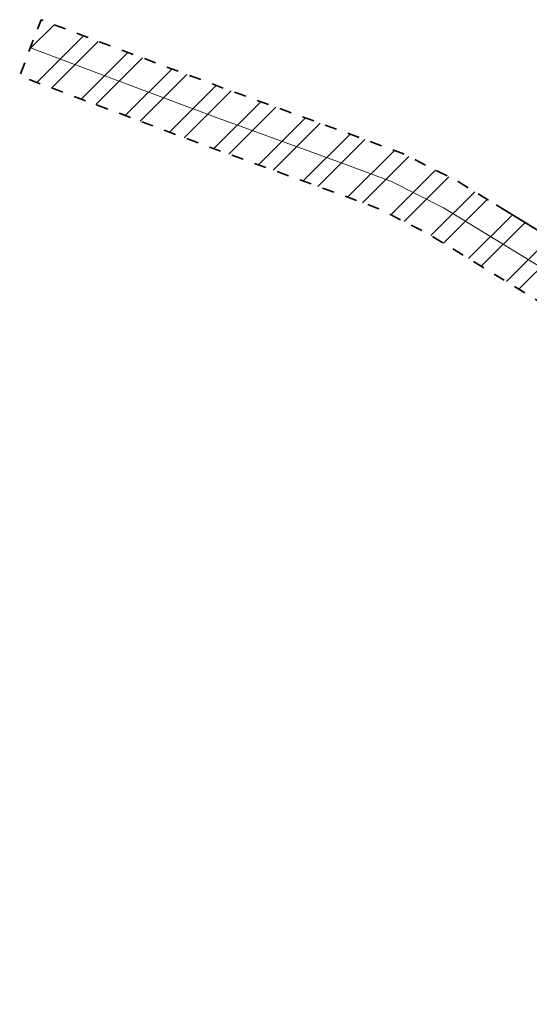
# Model space of a CAD drawing. Header units: metres. Extents: x 207669 to 209690, y 476021 to 477293.
# Tile 3 of 49: x 207692 to 207776, y 476962 to 477126. Entities that reach past the tile are written whole.
import ezdxf
from ezdxf.lldxf.tags import DXFTag

# ---------------------------------------------------------------- set-up
doc = ezdxf.new("R2010")
doc.units = ezdxf.units.M
doc.linetypes.add('NLCS-HIDDEN', pattern=[4, 2, -2])
doc.layers.add('B-OI-KL-BRANDSTOF_Orientatieverzoek_gasunieoost_0000541420-G', color=40, linetype='KL-BRANDSTOF-N', lineweight=18, true_color=0xffbf00)
doc.layers.add('B-OI-KL-VEILIGHEIDSZONE-G', color=252, linetype='NLCS-HIDDEN', lineweight=35)
doc.layers.add('N-WE-IE-TERREINAFSCHEIDING_KUNSTMATIG_HEKWERK_HOOG-G', color=210, linetype='IE-TERREINAFSCHEIDING-KUNSTMATIG', lineweight=35)
doc.styles.get("Standard").update_dxf_attribs({"font": 'isocp.shx'})
doc.linetypes.add('IE-TERREINAFSCHEIDING-KUNSTMATIG', pattern='A,4,[82,NLCS.shx,S=0.75,R=90,X=0,Y=0],4,-2', length=10)
tags = doc.linetypes.add('KL-BRANDSTOF-N', pattern='A,4,-0.5,[105,NLCS.SHX,S=0.5,R=0,X=0.75,Y=0],-2,4,-1,["B",Standard,S=1,R=0,X=-0.15,Y=-0.5],-1.5', length=13).pattern_tags.tags
tags[18] = DXFTag(74, 10)

# ---------------------------------------------------------------- blocks, each defined once
blk = doc.blocks.new('A$C78FE763D')
at = {"layer": 'B-OI-KL-VEILIGHEIDSZONE-G'}
h = blk.add_hatch(dxfattribs=at)
h.set_pattern_fill('ANSI32', color=256, scale=0.75)
h.set_pattern_definition([(45, (0, 0), (-5.051394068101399, 5.051394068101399), []), (45, (3.3675975, 0), (-5.051394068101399, 5.051394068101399), [])])
h.paths.add_polyline_path([(209050.9375881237, 476518.5396431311), (209043.125532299, 476518.8796438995), (209004.4717691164, 476520.7480644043), (208998.0385089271, 476520.8455989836), (208994.4349887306, 476520.9688748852), (208992.935653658, 476521.1809657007), (208987.1141704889, 476522.9398933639), (208984.2464321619, 476523.7645453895), (208982.2472676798, 476524.1575529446), (208961.5809573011, 476528.4629516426), (208946.5220461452, 476532.563855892), (208941.2051906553, 476533.782514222), (208903.1010240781, 476542.5168446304), (208854.3198681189, 476553.4830269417), (208805.5441397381, 476564.3659582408), (208756.842541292, 476575.5088327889), (208708.1580406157, 476586.8421821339), (208659.4445053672, 476597.9561975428), (208645.9421921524, 476601.2015875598), (208635.8122818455, 476603.0898383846), (208626.3864741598, 476604.9618731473), (208620.0089611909, 476606.6876323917), (208616.8738774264, 476607.6539789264), (208608.5085805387, 476607.3317409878), (208607.7147462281, 476607.388227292), (208593.7159588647, 476606.8106741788), (208573.1718238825, 476606.1685136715), (208551.5354744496, 476605.2313140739), (208514.8965904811, 476605.0346582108), (208505.7717838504, 476604.8736203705), (208485.9502657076, 476604.3007499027), (208475.047726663, 476604.1278963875), (208473.2836551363, 476604.2170161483), (208435.3275707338, 476609.0187374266), (208410.2766025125, 476612.2382755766), (208386.3403179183, 476615.1490799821), (208372.1225659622, 476616.7944344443), (208370.8679237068, 476617.0666386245), (208366.7919455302, 476618.1427362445), (208347.1206601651, 476622.9592522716), (208332.5732144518, 476626.4223583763), (208314.8127730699, 476630.7675542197), (208307.5733359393, 476632.8400167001), (208304.1866016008, 476633.9158244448), (208301.7785627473, 476634.9618108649), (208265.737801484, 476652.8223577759), (208252.2084358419, 476659.8116686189), (208236.1466094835, 476668.5299794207), (208217.2765463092, 476679.2130734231), (208211.238871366, 476682.4328276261), (208206.9135463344, 476684.6223727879), (208201.0043056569, 476689.0424139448), (208194.8743833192, 476694.0181090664), (208188.0278762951, 476699.6469287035), (208179.7819454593, 476706.5954438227), (208167.5172268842, 476716.7875479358), (208160.0162014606, 476723.1235963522), (208143.7253530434, 476737.7180011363), (208140.7841958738, 476740.296256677), (208137.2494930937, 476743.7516149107), (208127.3442713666, 476753.6668096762), (208117.6775741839, 476763.4073517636), (208110.7673497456, 476770.4858983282), (208107.1789824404, 476774.0473304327), (208073.4188309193, 476808.9680776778), (208037.0226775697, 476846.8302774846), (208005.6460867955, 476879.2423167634), (207982.4240652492, 476903.0248457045), (207966.6406611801, 476918.9412363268), (207943.1172987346, 476943.0761142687), (207919.053827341, 476967.866388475), (207894.2855795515, 476993.4698702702), (207890.7679384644, 476996.8277555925), (207867.5642186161, 477020.3765344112), (207844.3344498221, 477044.2101672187), (207827.8124503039, 477061.0787171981), (207816.9714566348, 477067.1797366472), (207812.3269095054, 477070.0203660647), (207810.1095525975, 477071.3769726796), (207764.5498415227, 477099.2176252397), (207755.4859131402, 477103.8493892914), (207745.7668134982, 477107.4289707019), (207725.8028753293, 477114.6722316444), (207702.275920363, 477123.4861027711), (207695.2540454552, 477126.1533678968), (207691.7030862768, 477116.8050691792), (207698.746329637, 477114.1296872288), (207722.3433746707, 477105.2895583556), (207742.3334365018, 477098.036819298), (207751.4683368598, 477094.6724007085), (207759.6604084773, 477090.4861647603), (207804.8906974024, 477062.8468173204), (207807.1093404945, 477061.4894239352), (207811.9087933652, 477058.5540533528), (207821.6657996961, 477053.0630728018), (207837.1818001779, 477037.2216227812), (207860.4220313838, 477013.3772555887), (207883.7523115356, 476989.7000344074), (207887.2366704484, 476986.3739197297), (207911.8724226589, 476960.9074015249), (207935.9489512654, 476936.1036757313), (207959.5095888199, 476911.9305536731), (207975.2961847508, 476896.0109442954), (207998.4761632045, 476872.2714732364), (208029.8255724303, 476839.8875125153), (208066.2194190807, 476802.0277123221), (208100.0612675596, 476767.0224595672), (208103.6669002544, 476763.4438916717), (208110.5506758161, 476756.3924382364), (208120.2579786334, 476746.6109803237), (208130.2167569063, 476736.6421750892), (208133.9880541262, 476732.9555333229), (208137.0928969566, 476730.2337888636), (208153.4520485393, 476715.5781936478), (208161.0950231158, 476709.1222420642), (208173.3643045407, 476698.9263461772), (208181.6303737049, 476691.9608612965), (208188.5478666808, 476686.2736809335), (208194.855944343, 476681.1533760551), (208201.6207036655, 476676.093417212), (208206.6273786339, 476673.5589623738), (208212.4597036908, 476670.4487165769), (208231.2976405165, 476659.7838105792), (208247.5278141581, 476650.9741213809), (208261.222448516, 476643.899432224), (208297.5636872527, 476625.889979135), (208300.6716483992, 476624.5399655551), (208304.6829140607, 476623.2657732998), (208312.2474769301, 476621.1002357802), (208330.2270355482, 476616.7014316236), (208344.7735898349, 476613.2385377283), (208364.3263044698, 476608.4510537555), (208368.5303262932, 476607.3411513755), (208370.4836840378, 476606.9173555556), (208385.1619320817, 476605.2187100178), (208409.0356474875, 476602.3155144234), (208434.0626792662, 476599.0990525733), (208472.4025948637, 476594.2487738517), (208474.874523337, 476594.1238936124), (208486.1739842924, 476594.3030400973), (208506.0044661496, 476594.8761696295), (208515.0116595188, 476595.035131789), (208551.7787755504, 476595.2324759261), (208573.5444261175, 476596.1752763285), (208594.0782911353, 476596.8171158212), (208607.5655037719, 476597.3735627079), (208608.3456694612, 476597.3180490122), (208615.5563725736, 476597.5958110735), (208617.2292888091, 476597.0801576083), (208624.1037758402, 476595.2199168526), (208633.9219681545, 476593.2699516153), (208643.8560578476, 476591.4182024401), (208657.1637446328, 476588.2195924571), (208705.9122093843, 476577.097607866), (208754.5937087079, 476565.764957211), (208803.3401102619, 476554.6118317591), (208852.1343818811, 476543.7247630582), (208900.8872259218, 476532.7649453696), (208938.9710593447, 476524.0352757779), (208944.0902038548, 476522.8619341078), (208959.2452926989, 476518.7348383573), (208980.2629823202, 476514.3562370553), (208981.8958178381, 476514.0352446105), (208984.2860795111, 476513.3478966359), (208990.776596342, 476511.3868242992), (208993.5612612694, 476510.9929151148), (208997.7917410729, 476510.8481910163), (209004.1544808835, 476510.7517255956), (209042.666717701, 476508.8901461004), (209050.5027740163, 476508.5491007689)])
at = {"layer": 'B-OI-KL-BRANDSTOF_Orientatieverzoek_gasunieoost_0000541420-G', "flags": 128}
blk.add_lwpolyline([(209050.72018107, 476513.54437195), (209042.896125, 476513.884895), (209004.313125, 476515.749895), (208997.915125, 476515.846895), (208993.998125, 476515.980895), (208991.856125, 476516.2838949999), (208985.700125, 476518.1438949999), (208983.071125, 476518.899895), (208981.255125, 476519.2568949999), (208960.413125, 476523.5988949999), (208945.306125, 476527.7128949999), (208940.088125, 476528.9088949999), (208901.994125, 476537.640895), (208853.227125, 476548.6038949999), (208804.442125, 476559.488895), (208755.718125, 476570.6368949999), (208707.035125, 476581.9698949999), (208658.304125, 476593.0878949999), (208644.899125, 476596.309895), (208634.867125, 476598.179895), (208625.245125, 476600.090895), (208618.619125, 476601.883895), (208616.215125, 476602.624895), (208608.427125, 476602.324895), (208607.640125, 476602.380895), (208593.897125, 476601.813895), (208573.358125, 476601.171895), (208551.657125, 476600.231895), (208514.954125, 476600.0348949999), (208505.888125, 476599.874895), (208486.062125, 476599.301895), (208474.961125, 476599.1258949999), (208472.843125, 476599.232895), (208434.695125, 476604.058895), (208409.656125, 476607.276895), (208385.751125, 476610.183895), (208371.303125, 476611.855895), (208369.699125, 476612.203895), (208365.559125, 476613.296895), (208345.947125, 476618.0988949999), (208331.400125, 476621.5618949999), (208313.530125, 476625.933895), (208306.128125, 476628.052895), (208302.429125, 476629.227895), (208299.671125, 476630.4258949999), (208263.480125, 476648.3608949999), (208249.868125, 476655.3928949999), (208233.722125, 476664.156895), (208214.868125, 476674.830895), (208208.933125, 476677.9958949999), (208204.267125, 476680.357895), (208197.930125, 476685.097895), (208191.711125, 476690.145895), (208184.829125, 476695.803895), (208176.573125, 476702.760895), (208164.306125, 476712.954895), (208156.734125, 476719.350895), (208140.409125, 476733.975895), (208137.386125, 476736.6258949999), (208133.733125, 476740.1968949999), (208123.801125, 476750.138895), (208114.114125, 476759.899895), (208107.217125, 476766.964895), (208103.620125, 476770.5348949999), (208069.819125, 476805.497895), (208033.424125, 476843.358895), (208002.061125, 476875.7568949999), (207978.860125, 476899.5178949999), (207963.075125, 476915.4358949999), (207939.533125, 476939.589895), (207915.463125, 476964.3868949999), (207890.761125, 476989.921895), (207887.260125, 476993.263895), (207863.993125, 477016.8768949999), (207840.758125, 477040.715895), (207824.739125, 477057.070895), (207814.440125, 477062.866895), (207809.718125, 477065.754895), (207807.500125, 477067.111895), (207762.105125, 477094.851895), (207753.477125, 477099.260895), (207744.050125, 477102.732895), (207724.073125, 477109.980895), (207700.511125, 477118.807895), (207693.478565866, 477121.479218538)], dxfattribs=at)
at = {"layer": 'B-OI-KL-VEILIGHEIDSZONE-G', "flags": 128}
blk.add_lwpolyline([(209050.9375881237, 476518.5396431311), (209043.125532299, 476518.8796438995), (209004.4717691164, 476520.7480644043), (208998.0385089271, 476520.8455989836), (208994.4349887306, 476520.9688748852), (208992.935653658, 476521.1809657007), (208987.1141704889, 476522.9398933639), (208984.2464321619, 476523.7645453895), (208982.2472676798, 476524.1575529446), (208961.5809573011, 476528.4629516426), (208946.5220461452, 476532.563855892), (208941.2051906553, 476533.782514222), (208903.1010240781, 476542.5168446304), (208854.3198681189, 476553.4830269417), (208805.5441397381, 476564.3659582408), (208756.842541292, 476575.5088327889), (208708.1580406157, 476586.8421821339), (208659.4445053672, 476597.9561975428), (208645.9421921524, 476601.2015875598), (208635.8122818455, 476603.0898383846), (208626.3864741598, 476604.9618731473), (208620.0089611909, 476606.6876323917), (208616.8738774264, 476607.6539789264), (208608.5085805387, 476607.3317409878), (208607.7147462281, 476607.388227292), (208593.7159588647, 476606.8106741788), (208573.1718238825, 476606.1685136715), (208551.5354744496, 476605.2313140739), (208514.8965904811, 476605.0346582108), (208505.7717838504, 476604.8736203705), (208485.9502657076, 476604.3007499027), (208475.047726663, 476604.1278963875), (208473.2836551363, 476604.2170161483), (208435.3275707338, 476609.0187374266), (208410.2766025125, 476612.2382755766), (208386.3403179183, 476615.1490799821), (208372.1225659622, 476616.7944344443), (208370.8679237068, 476617.0666386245), (208366.7919455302, 476618.1427362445), (208347.1206601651, 476622.9592522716), (208332.5732144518, 476626.4223583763), (208314.8127730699, 476630.7675542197), (208307.5733359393, 476632.8400167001), (208304.1866016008, 476633.9158244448), (208301.7785627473, 476634.9618108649), (208265.737801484, 476652.8223577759), (208252.2084358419, 476659.8116686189), (208236.1466094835, 476668.5299794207), (208217.2765463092, 476679.2130734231), (208211.238871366, 476682.4328276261), (208206.9135463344, 476684.6223727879), (208201.0043056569, 476689.0424139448), (208194.8743833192, 476694.0181090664), (208188.0278762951, 476699.6469287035), (208179.7819454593, 476706.5954438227), (208167.5172268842, 476716.7875479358), (208160.0162014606, 476723.1235963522), (208143.7253530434, 476737.7180011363), (208140.7841958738, 476740.296256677), (208137.2494930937, 476743.7516149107), (208127.3442713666, 476753.6668096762), (208117.6775741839, 476763.4073517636), (208110.7673497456, 476770.4858983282), (208107.1789824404, 476774.0473304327), (208073.4188309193, 476808.9680776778), (208037.0226775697, 476846.8302774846), (208005.6460867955, 476879.2423167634), (207982.4240652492, 476903.0248457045), (207966.6406611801, 476918.9412363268), (207943.1172987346, 476943.0761142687), (207919.053827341, 476967.866388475), (207894.2855795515, 476993.4698702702), (207890.7679384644, 476996.8277555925), (207867.5642186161, 477020.3765344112), (207844.3344498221, 477044.2101672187), (207827.8124503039, 477061.0787171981), (207816.9714566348, 477067.1797366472), (207812.3269095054, 477070.0203660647), (207810.1095525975, 477071.3769726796), (207764.5498415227, 477099.2176252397), (207755.4859131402, 477103.8493892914), (207745.7668134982, 477107.4289707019), (207725.8028753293, 477114.6722316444), (207702.275920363, 477123.4861027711), (207695.2540454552, 477126.1533678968), (207691.7030862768, 477116.8050691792), (207698.746329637, 477114.1296872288), (207722.3433746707, 477105.2895583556), (207742.3334365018, 477098.036819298), (207751.4683368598, 477094.6724007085), (207759.6604084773, 477090.4861647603), (207804.8906974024, 477062.8468173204), (207807.1093404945, 477061.4894239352), (207811.9087933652, 477058.5540533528), (207821.6657996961, 477053.0630728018), (207837.1818001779, 477037.2216227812), (207860.4220313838, 477013.3772555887), (207883.7523115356, 476989.7000344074), (207887.2366704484, 476986.3739197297), (207911.8724226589, 476960.9074015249), (207935.9489512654, 476936.1036757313), (207959.5095888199, 476911.9305536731), (207975.2961847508, 476896.0109442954), (207998.4761632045, 476872.2714732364), (208029.8255724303, 476839.8875125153), (208066.2194190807, 476802.0277123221), (208100.0612675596, 476767.0224595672), (208103.6669002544, 476763.4438916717), (208110.5506758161, 476756.3924382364), (208120.2579786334, 476746.6109803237), (208130.2167569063, 476736.6421750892), (208133.9880541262, 476732.9555333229), (208137.0928969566, 476730.2337888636), (208153.4520485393, 476715.5781936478), (208161.0950231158, 476709.1222420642), (208173.3643045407, 476698.9263461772), (208181.6303737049, 476691.9608612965), (208188.5478666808, 476686.2736809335), (208194.855944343, 476681.1533760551), (208201.6207036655, 476676.093417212), (208206.6273786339, 476673.5589623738), (208212.4597036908, 476670.4487165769), (208231.2976405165, 476659.7838105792), (208247.5278141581, 476650.9741213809), (208261.222448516, 476643.899432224), (208297.5636872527, 476625.889979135), (208300.6716483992, 476624.5399655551), (208304.6829140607, 476623.2657732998), (208312.2474769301, 476621.1002357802), (208330.2270355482, 476616.7014316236), (208344.7735898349, 476613.2385377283), (208364.3263044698, 476608.4510537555), (208368.5303262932, 476607.3411513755), (208370.4836840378, 476606.9173555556), (208385.1619320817, 476605.2187100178), (208409.0356474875, 476602.3155144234), (208434.0626792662, 476599.0990525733), (208472.4025948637, 476594.2487738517), (208474.874523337, 476594.1238936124), (208486.1739842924, 476594.3030400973), (208506.0044661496, 476594.8761696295), (208515.0116595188, 476595.035131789), (208551.7787755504, 476595.2324759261), (208573.5444261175, 476596.1752763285), (208594.0782911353, 476596.8171158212), (208607.5655037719, 476597.3735627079), (208608.3456694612, 476597.3180490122), (208615.5563725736, 476597.5958110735), (208617.2292888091, 476597.0801576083), (208624.1037758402, 476595.2199168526), (208633.9219681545, 476593.2699516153), (208643.8560578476, 476591.4182024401), (208657.1637446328, 476588.2195924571), (208705.9122093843, 476577.097607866), (208754.5937087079, 476565.764957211), (208803.3401102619, 476554.6118317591), (208852.1343818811, 476543.7247630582), (208900.8872259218, 476532.7649453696), (208938.9710593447, 476524.0352757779), (208944.0902038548, 476522.8619341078), (208959.2452926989, 476518.7348383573), (208980.2629823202, 476514.3562370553), (208981.8958178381, 476514.0352446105), (208984.2860795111, 476513.3478966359), (208990.776596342, 476511.3868242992), (208993.5612612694, 476510.9929151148), (208997.7917410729, 476510.8481910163), (209004.1544808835, 476510.7517255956), (209042.666717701, 476508.8901461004), (209050.5027740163, 476508.5491007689)], close=True, dxfattribs=at)

msp = doc.modelspace()

# ---------------------------------------------------------------- linework, layer by layer
at = {"layer": 'N-WE-IE-TERREINAFSCHEIDING_KUNSTMATIG_HEKWERK_HOOG-G', "flags": 128}
msp.add_lwpolyline([(207770.8884271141, 477095.3442389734), (207810.1095525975, 477071.3769726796), (207816.9714566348, 477067.1787741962), (207827.8124503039, 477061.0787171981), (207844.3344498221, 477044.2101672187), (207867.5642186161, 477020.3765344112), (207890.7679384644, 476996.8277555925), (207894.2855795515, 476993.4698702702), (207919.053827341, 476967.866388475), (207943.1172987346, 476943.0761142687), (207966.6406611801, 476918.9412363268), (207982.4240652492, 476903.0248457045), (207986.6423670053, 476898.7047272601), (208071.5469597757, 476837.7224707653)], dxfattribs=at)

# ---------------------------------------------------------------- block references
at = {"layer": 'B-OI-KL-BRANDSTOF_Orientatieverzoek_gasunieoost_0000541420-G'}
msp.add_blockref('A$C78FE763D', (0, 0), dxfattribs=at)

doc.saveas('drawing.dxf')
